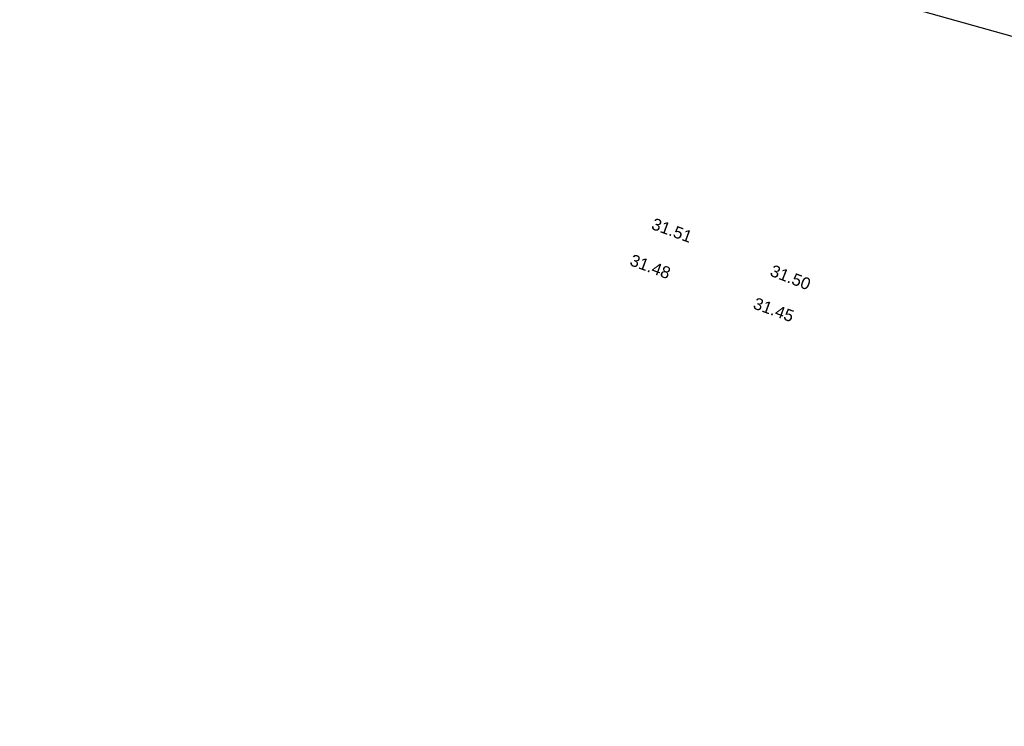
# Model space of a CAD drawing. Header units: metres. Extents: x -5203299 to 2078834, y 245743 to 5816291.
# Tile 12 of 256: x 366317 to 366347, y 5814054 to 5814076. Entities that reach past the tile are written whole.
import ezdxf

# ---------------------------------------------------------------- set-up
doc = ezdxf.new("R2010")
doc.units = ezdxf.units.M
doc.header["$LTSCALE"] = 0.5
for name, color, linetype, lineweight, true_color in [('01_CS-570-Pflanzung_Strauch', 7, 'Continuous', 9, 0xa3b35b), ('30 -34 Innenwände- 4 Türen_Fenster', 7, 'Continuous', 15, 0x9955ff), ('99.04_Ausf Ketziner Str-S-Markierung-Hilfslinien', 6, 'Continuous', 25, 0xff00ff)]:
    doc.layers.add(name, color=color, linetype=linetype, lineweight=lineweight, true_color=true_color)
doc.layers.add('99.02_Vermesserplan-Höhe SWP', color=7, linetype='Continuous', lineweight=18)
doc.layers.add('Keine', color=7, linetype='Continuous', lineweight=9)
doc.styles.add('Arial', font='arial.ttf')

# ---------------------------------------------------------------- blocks, each defined once
blk = doc.blocks.new('_25-01-10_187 KRA_CS_LP4_Außenanlagenplan (3D)')
at = {"layer": '01_CS-570-Pflanzung_Strauch', "lineweight": 9}
blk.add_open_spline([(366342.188, 5814094.749), (366342.188, 5814094.749), (366342.188, 5814094.748), (366341.18, 5814094.748), (366340.172, 5814094.748), (366337.334, 5814094.748), (366334.497, 5814094.748), (366334.497, 5814094.688), (366334.497, 5814094.628), (366327.722, 5814094.628), (366320.947, 5814094.628), (366332.127, 5814091.798), (366343.306, 5814088.967), (366363.214, 5814083.027), (366383.121, 5814077.087), (366392.075, 5814074.065), (366401.028, 5814071.043), (366401.077, 5814071.066), (366401.197, 5814071.058), (366401.242, 5814071.029), (366401.262, 5814071.103), (366401.436, 5814071.202), (366401.584, 5814071.161), (366401.683, 5814070.988), (366401.663, 5814070.914), (366401.73, 5814070.917), (366401.864, 5814070.82), (366401.883, 5814070.755), (366423.131, 5814063.583), (366444.38, 5814056.411), (366469.328, 5814048.306), (366494.275, 5814040.201), (366511.772, 5814034.486), (366529.269, 5814028.771), (366536.016, 5814026.579), (366542.762, 5814024.387), (366543.909, 5814024.027), (366547.451, 5814023.175), (366552.334, 5814022.693), (366557.237, 5814022.89), (366560.823, 5814023.534), (366561.989, 5814023.827), (366562.097, 5814024.538), (366562.672, 5814026.682), (366564.115, 5814029.365), (366566.145, 5814031.636), (366567.964, 5814032.908), (366568.596, 5814033.252), (366577.053, 5814039.361), (366588.011, 5814047.275), (366588.33, 5814047.652), (366588.437, 5814047.868), (366589.335, 5814049.708), (366590.234, 5814051.548), (366590.547, 5814052.203), (366590.86, 5814052.857), (366591.207, 5814053.602), (366591.554, 5814054.347), (366591.537, 5814054.346), (366591.519, 5814054.346), (366590.777, 5814054.346), (366590.035, 5814054.345), (366584.536, 5814049.284), (366574.442, 5814043.048), (366566.924, 5814041.125), (366561.371, 5814039.705), (366560.141, 5814038.987), (366556.047, 5814034.719), (366552.036, 5814030.538), (366550.863, 5814029.683), (366548.799, 5814029.209), (366546.724, 5814029.633), (366545.53, 5814030.459), (366542.363, 5814033.604), (366539.255, 5814036.689), (366538.584, 5814037.222), (366537.52, 5814037.723), (366536.368, 5814037.96), (366535.511, 5814037.936), (366530.553, 5814037.243), (366523.545, 5814036.262), (366515.289, 5814038.847), (366511.012, 5814042.373), (366509.564, 5814043.126), (366507.933, 5814043.204), (366505.218, 5814042.761), (366501.602, 5814043.299), (366500.192, 5814044.198), (366499.533, 5814044.601), (366498.58, 5814045.185), (366498.048, 5814045.431), (366490.414, 5814047.927), (366482.735, 5814050.439), (366481.965, 5814050.564), (366481.579, 5814050.566), (366478.113, 5814050.308), (366474.647, 5814050.049), (366457.571, 5814055.638), (366440.494, 5814061.226), (366439.185, 5814061.577), (366437.877, 5814061.927), (366430.977, 5814063.339), (366424.077, 5814064.752), (366404.184, 5814071.478), (366384.29, 5814078.204), (366367.443, 5814083.229), (366345.637, 5814089.734), (366345.039, 5814090.19), (366343.4, 5814092.811), (366342.188, 5814094.749)], degree=2, knots=[0, 0, 0, 0, 0, 0.000141, 0.000141, 0.000539, 0.000539, 0.000547, 0.000547, 0.001496, 0.001496, 0.003112, 0.003112, 0.006022, 0.006022, 0.007345, 0.007345, 0.007353, 0.00736, 0.00736, 0.007371, 0.007382, 0.007393, 0.007403, 0.007403, 0.007413, 0.007423, 0.007423, 0.010564, 0.010564, 0.014238, 0.014238, 0.016817, 0.016817, 0.01781, 0.01781, 0.017979, 0.018147, 0.018315, 0.018484, 0.018652, 0.018652, 0.018753, 0.018854, 0.018954, 0.019055, 0.019156, 0.019156, 0.020617, 0.021049, 0.021481, 0.021481, 0.025164, 0.025164, 0.02647, 0.02647, 0.027947, 0.027947, 0.027978, 0.027978, 0.029314, 0.029314, 0.042755, 0.056196, 0.073617, 0.078989, 0.08436, 0.098069, 0.103053, 0.108037, 0.113021, 0.118005, 0.122989, 0.135978, 0.140624, 0.145269, 0.149915, 0.154561, 0.159207, 0.176458, 0.19016, 0.203863, 0.217565, 0.231267, 0.244969, 0.258672, 0.272374, 0.272374, 0.278705, 0.281536, 0.284367, 0.292494, 0.29539, 0.298285, 0.298285, 0.324378, 0.324378, 0.459262, 0.459262, 0.469433, 0.469433, 0.522304, 0.522304, 0.679949, 0.679949, 0.81193, 0.850775, 0.889621, 1, 1, 1], dxfattribs=at)
blk = doc.blocks.new('_23-07-06_Massenplan_TB_Weiterführende Schule (3D)')
at = {"layer": '99.04_Ausf Ketziner Str-S-Markierung-Hilfslinien', "flags": 128}
blk.add_lwpolyline([(-96.148, -178.696), (-93.409, -170.122), (-198.515, -135.698), (-219.074, -128.965), (-233.941, -124.463), (-244.577, -121.656), (-260.83, -117.405), (-274.186, -113.912), (-276.075, -122.131), (-269.922, -123.74), (-259.607, -126.587), (-252.522, -128.724), (-244.533, -130.97), (-234.774, -133.573), (-224.622, -136.625), (-214.166, -140.043), (-205.993, -142.72), (-198.771, -145.085), (-175.916, -152.57), (-161.281, -157.364), (-126.689, -168.693), (-109.773, -174.233)], close=True, dxfattribs=at)
at = {"layer": '99.02_Vermesserplan-Höhe SWP', "color": 7, "char_height": 0.36, "line_spacing_factor": 0.251004, "style": 'Arial'}
for s, insert, attachment_point, rotation in [('31.51', (-255.634, -136.501), 3, 339.8496), ('31.48', (-256.289, -137.602), 3, 339.7263), ('31.50', (-253.211, -137.485), 1, 338.6791), ('31.45', (-253.73, -138.478), 1, 340.0335)]:
    blk.add_mtext(s, dxfattribs=dict(at, insert=insert, attachment_point=attachment_point, rotation=rotation))

msp = doc.modelspace()

# ---------------------------------------------------------------- block references
at = {"layer": '30 -34 Innenwände- 4 Türen_Fenster', "color": 1}
msp.add_blockref('_25-01-10_187 KRA_CS_LP4_Außenanlagenplan (3D)', (0, 0), dxfattribs=at)

# ---------------------------------------------------------------- next in the draw order: block references
at = {"layer": 'Keine', "color": 1}
msp.add_blockref('_23-07-06_Massenplan_TB_Weiterführende Schule (3D)', (366592.803, 5814205.708), dxfattribs=at)

doc.saveas('drawing.dxf')
